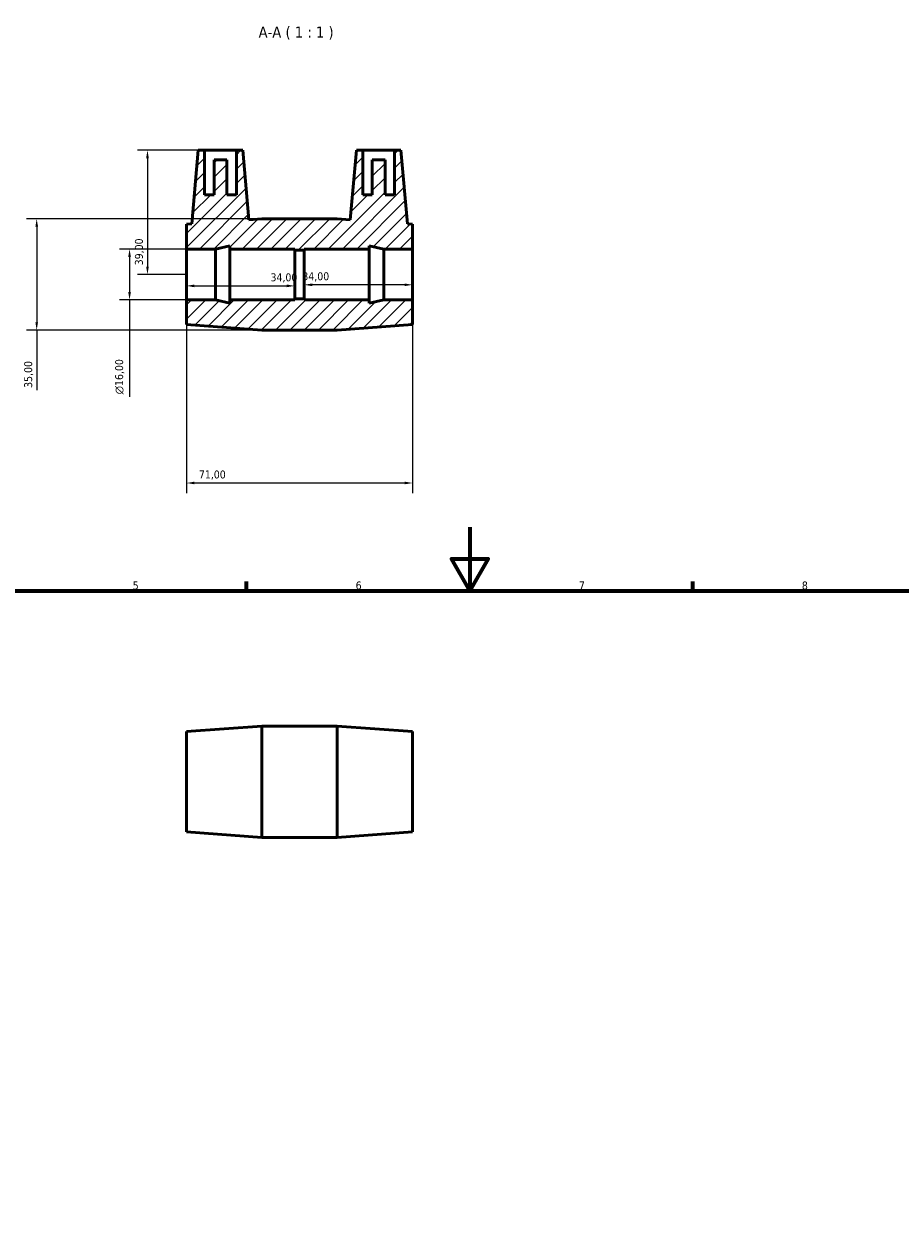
# Model space of a CAD drawing. Header units: millimetres. Extents: x 0 to 895, y 0 to 752.
# Tile 4 of 5: x 280 to 556, y 379 to 752. Entities that reach past the tile are written whole.
import ezdxf

# ---------------------------------------------------------------- set-up
doc = ezdxf.new("R2010")
doc.units = ezdxf.units.MM
for name, color, linetype, lineweight in [('Border (ISO)', 7, 'Continuous', 70), ('Dimension (ISO)', 7, 'Continuous', 25), ('Hatch (ISO)', 7, 'Continuous', 18), ('Symbol (ISO)', 7, 'Continuous', 25), ('Visible (ISO)', 7, 'Continuous', 50)]:
    doc.layers.add(name, color=color, linetype=linetype, lineweight=lineweight)
doc.styles.add('Label Text (ISO)', font='tahoma.ttf')
doc.styles.add('Note Text (ISO)', font='tahoma.ttf')
doc.dimstyles.new('Default (ISO)', dxfattribs={"dimtxt": 2.5, "dimasz": 2.5, "dimexe": 3.175, "dimexo": 0, "dimgap": 0.762, "dimtad": 1, "dimrnd": 1e-08, "dimzin": 0, "dimtxsty": 'Note Text (ISO)', "dimcen": 0.09, "dimdle": 10, "dimclrd": 256, "dimclre": 256, "dimclrt": 232, "dimazin": 0, "dimtfac": 1.40208, "dimtmove": 0, "dimatfit": 3, "dimfxl": 1, "dimtolj": 1, "dimtzin": 0, "dimlwd": -1, "dimlwe": -1, "dimarcsym": 0})

# ---------------------------------------------------------------- blocks, each defined once
blk = doc.blocks.new('Borders Default Border')
at = {"layer": 'Border (ISO)'}
for p, q in [((350.42, 574), (350.42, 576.9)), ((490.58, 574), (490.58, 576.9))]:
    blk.add_line(p, q, dxfattribs=at)
at = {"layer": 'Border (ISO)', "flags": 128}
for points in [[(420.5, 594), (420.5, 574), (414.73, 584), (426.27, 584), (420.5, 574)], [(20, 20), (20, 574), (821, 574), (821, 20), (20, 20)]]:
    blk.add_lwpolyline(points, dxfattribs=at)
at = {"layer": 'Border (ISO)', "color": 232, "true_color": 0xca0064, "char_height": 2.5, "attachment_point": 7, "style": 'Note Text (ISO)'}
for s, insert in [('5', (314.64, 574.35)), ('6', (384.66, 574.35)), ('7', (454.77, 574.4)), ('8', (524.81, 574.34))]:
    blk.add_mtext(s, dxfattribs=dict(at, insert=insert))
blk = doc.blocks.new('*D7')
at = {"layer": 'Defpoints', "color": 0, "transparency": 16777216}
for p in [(331.53, 681.33), (313.64, 665.33), (331.53, 665.33)]:
    blk.add_point(p, dxfattribs=at)
at = {"layer": 'Dimension (ISO)', "transparency": 16777216}
for p, q in [((331.53, 681.33), (310.47, 681.33)), ((313.64, 678.83), (313.64, 667.83)), ((331.53, 665.33), (310.47, 665.33)), ((313.64, 665.33), (313.64, 634.95))]:
    blk.add_line(p, q, dxfattribs=at)
for points in [[(313.23, 678.83), (314.06, 678.83), (313.64, 681.33)], [(313.23, 667.83), (314.06, 667.83), (313.64, 665.33)]]:
    blk.add_solid(points, dxfattribs=at)
at = {"layer": 'Dimension (ISO)', "color": 232, "true_color": 0xca0064, "transparency": 16777216, "insert": (309.12, 635.71), "char_height": 2.5, "attachment_point": 1, "rotation": 90, "style": 'Note Text (ISO)'}
blk.add_mtext('\\A1;\\fAIGDT|b0|i0;\\H2.5000;\\ln\\fTahoma|b0|i0;\\H2.5000;16,00', dxfattribs=at)
blk = doc.blocks.new('*D8')
at = {"layer": 'Defpoints', "color": 0, "transparency": 16777216}
for p in [(355.2, 690.83), (284.48, 655.83), (355.2, 655.83)]:
    blk.add_point(p, dxfattribs=at)
at = {"layer": 'Dimension (ISO)', "transparency": 16777216}
for p, q in [((355.2, 690.83), (281.31, 690.83)), ((284.48, 688.33), (284.48, 658.33)), ((355.2, 655.83), (281.31, 655.83)), ((284.48, 655.83), (284.48, 636.95))]:
    blk.add_line(p, q, dxfattribs=at)
for points in [[(284.07, 688.33), (284.9, 688.33), (284.48, 690.83)], [(284.07, 658.33), (284.9, 658.33), (284.48, 655.83)]]:
    blk.add_solid(points, dxfattribs=at)
at = {"layer": 'Dimension (ISO)', "color": 232, "true_color": 0xca0064, "transparency": 16777216, "insert": (280.55, 637.71), "char_height": 2.5, "attachment_point": 1, "rotation": 90, "style": 'Note Text (ISO)'}
blk.add_mtext('\\A1;35,00', dxfattribs=at)
blk = doc.blocks.new('*D9')
at = {"layer": 'Defpoints', "color": 0, "transparency": 16777216}
for p in [(331.53, 673.33), (365.53, 673.33), (365.53, 669.75)]:
    blk.add_point(p, dxfattribs=at)
at = {"layer": 'Dimension (ISO)', "transparency": 16777216}
blk.add_line((334.03, 669.75), (363.03, 669.75), dxfattribs=at)
for points in [[(334.03, 670.17), (334.03, 669.33), (331.53, 669.75)], [(363.03, 670.17), (363.03, 669.33), (365.53, 669.75)]]:
    blk.add_solid(points, dxfattribs=at)
at = {"layer": 'Dimension (ISO)', "color": 232, "true_color": 0xca0064, "transparency": 16777216, "insert": (357.91, 673.69), "char_height": 2.5, "attachment_point": 1, "style": 'Note Text (ISO)'}
blk.add_mtext('\\A1;34,00', dxfattribs=at)
blk = doc.blocks.new('*D10')
at = {"layer": 'Defpoints', "color": 0, "transparency": 16777216}
for p in [(337.18, 712.33), (319.27, 673.33), (331.53, 673.33)]:
    blk.add_point(p, dxfattribs=at)
at = {"layer": 'Dimension (ISO)', "transparency": 16777216}
for p, q in [((337.18, 712.33), (316.09, 712.33)), ((319.27, 709.83), (319.27, 675.83)), ((331.53, 673.33), (316.09, 673.33))]:
    blk.add_line(p, q, dxfattribs=at)
for points in [[(318.85, 709.83), (319.69, 709.83), (319.27, 712.33)], [(318.85, 675.83), (319.69, 675.83), (319.27, 673.33)]]:
    blk.add_solid(points, dxfattribs=at)
at = {"layer": 'Dimension (ISO)', "color": 232, "true_color": 0xca0064, "transparency": 16777216, "insert": (315.33, 676.21), "char_height": 2.5, "attachment_point": 1, "rotation": 90, "style": 'Note Text (ISO)'}
blk.add_mtext('\\A1;39,00', dxfattribs=at)
blk = doc.blocks.new('*D11')
at = {"layer": 'Defpoints', "color": 0, "transparency": 16777216}
for p in [(331.53, 665.33), (402.53, 665.33), (331.53, 607.83)]:
    blk.add_point(p, dxfattribs=at)
at = {"layer": 'Dimension (ISO)', "transparency": 16777216}
for p, q in [((331.53, 665.33), (331.53, 604.66)), ((402.53, 665.33), (402.53, 604.66)), ((400.03, 607.83), (334.03, 607.83))]:
    blk.add_line(p, q, dxfattribs=at)
for points in [[(334.03, 608.25), (334.03, 607.42), (331.53, 607.83)], [(400.03, 608.25), (400.03, 607.42), (402.53, 607.83)]]:
    blk.add_solid(points, dxfattribs=at)
at = {"layer": 'Dimension (ISO)', "color": 232, "true_color": 0xca0064, "transparency": 16777216, "insert": (335.41, 611.77), "char_height": 2.5, "attachment_point": 1, "style": 'Note Text (ISO)'}
blk.add_mtext('\\A1;71,00', dxfattribs=at)
blk = doc.blocks.new('*D12')
at = {"layer": 'Defpoints', "color": 0, "transparency": 16777216}
for p in [(368.53, 673.33), (402.53, 673.33), (368.53, 670.09)]:
    blk.add_point(p, dxfattribs=at)
at = {"layer": 'Dimension (ISO)', "transparency": 16777216}
blk.add_line((400.03, 670.09), (371.03, 670.09), dxfattribs=at)
for points in [[(371.03, 670.51), (371.03, 669.67), (368.53, 670.09)], [(400.03, 670.51), (400.03, 669.67), (402.53, 670.09)]]:
    blk.add_solid(points, dxfattribs=at)
at = {"layer": 'Dimension (ISO)', "color": 232, "true_color": 0xca0064, "transparency": 16777216, "insert": (367.91, 674.02), "char_height": 2.5, "attachment_point": 1, "style": 'Note Text (ISO)'}
blk.add_mtext('\\A1;34,00', dxfattribs=at)

msp = doc.modelspace()

# ---------------------------------------------------------------- hatches: boundary and pattern name
at = {"layer": 'Hatch (ISO)'}
h = msp.add_hatch(dxfattribs=at)
h.set_pattern_fill('ANSI31', color=256, scale=25.4, style=0)
h.set_pattern_definition([(45, (0, 0), (-2.245064, 2.245064), [])])
h.paths.add_polyline_path([(378.865, 690.834), (355.198, 690.834), (351.089, 690.53), (349.181, 712.334), (347.181, 712.334), (347.181, 698.334), (344.181, 698.334), (344.181, 709.334), (340.181, 709.334), (340.181, 698.334), (337.181, 698.334), (337.181, 712.334), (335.181, 712.334), (333.158, 689.205), (331.531, 689.084), (331.531, 681.334), (340.598, 681.334), (345.131, 682.298), (345.131, 681.334), (365.531, 681.334), (365.531, 680.934), (368.531, 680.934), (368.531, 681.334), (388.931, 681.334), (388.931, 682.298), (393.465, 681.334), (402.531, 681.334), (402.531, 689.084), (400.905, 689.205), (398.881, 712.334), (396.881, 712.334), (396.881, 698.334), (393.881, 698.334), (393.881, 709.334), (389.881, 709.334), (389.881, 698.334), (386.881, 698.334), (386.881, 712.334), (384.881, 712.334), (382.974, 690.53)])
h.paths.add_polyline_path([(355.198, 655.834), (378.865, 655.834), (402.531, 657.584), (402.531, 665.334), (393.465, 665.334), (388.931, 664.371), (388.931, 665.334), (368.531, 665.334), (368.531, 665.734), (365.531, 665.734), (365.531, 665.334), (345.131, 665.334), (345.131, 664.371), (340.598, 665.334), (331.531, 665.334), (331.531, 657.584)])

# ---------------------------------------------------------------- linework, layer by layer
at = {"layer": 'Visible (ISO)'}
for p, q in [((335.181, 712.334), (333.158, 689.205)), ((337.181, 712.334), (335.181, 712.334)), ((337.181, 698.334), (337.181, 712.334)), ((337.181, 712.334), (347.181, 712.334)), ((344.181, 709.334), (340.181, 709.334)), ((340.181, 709.334), (340.181, 698.334)), ((344.181, 698.334), (344.181, 709.334)), ((349.181, 712.334), (347.181, 712.334)), ((347.181, 712.334), (347.181, 698.334)), ((351.089, 690.53), (349.181, 712.334)), ((384.881, 712.334), (382.974, 690.53)), ((386.881, 712.334), (384.881, 712.334)), ((386.881, 698.334), (386.881, 712.334)), ((386.881, 712.334), (396.881, 712.334)), ((393.881, 709.334), (389.881, 709.334)), ((389.881, 709.334), (389.881, 698.334)), ((393.881, 698.334), (393.881, 709.334)), ((398.881, 712.334), (396.881, 712.334)), ((396.881, 712.334), (396.881, 698.334)), ((400.905, 689.205), (398.881, 712.334)), ((340.181, 698.334), (337.181, 698.334)), ((347.181, 698.334), (344.181, 698.334)), ((389.881, 698.334), (386.881, 698.334)), ((396.881, 698.334), (393.881, 698.334)), ((355.198, 690.834), (351.089, 690.53)), ((378.865, 690.834), (355.198, 690.834)), ((382.974, 690.53), (378.865, 690.834)), ((333.158, 689.205), (331.531, 689.084)), ((331.531, 689.084), (331.531, 681.334)), ((402.531, 689.084), (400.905, 689.205)), ((402.531, 681.334), (402.531, 689.084)), ((331.531, 681.334), (340.598, 681.334)), ((331.531, 665.334), (331.531, 681.334)), ((340.598, 681.334), (345.131, 682.298)), ((340.598, 665.334), (340.598, 681.334)), ((345.131, 682.298), (345.131, 681.334)), ((345.131, 681.334), (365.531, 681.334)), ((345.131, 665.334), (345.131, 681.334)), ((365.531, 681.334), (365.531, 680.934)), ((365.531, 680.934), (368.531, 680.934)), ((365.531, 665.734), (365.531, 680.934)), ((368.531, 680.934), (368.531, 681.334)), ((368.531, 681.334), (388.931, 681.334)), ((368.531, 665.734), (368.531, 680.934)), ((388.931, 681.334), (388.931, 682.298)), ((388.931, 682.298), (393.465, 681.334)), ((388.931, 665.334), (388.931, 681.334)), ((393.465, 681.334), (402.531, 681.334)), ((393.465, 665.334), (393.465, 681.334)), ((402.531, 665.334), (402.531, 681.334)), ((340.598, 665.334), (331.531, 665.334)), ((331.531, 665.334), (331.531, 657.584)), ((345.131, 664.371), (340.598, 665.334)), ((365.531, 665.334), (345.131, 665.334)), ((345.131, 665.334), (345.131, 664.371)), ((368.531, 665.734), (365.531, 665.734)), ((365.531, 665.734), (365.531, 665.334)), ((368.531, 665.334), (368.531, 665.734)), ((388.931, 665.334), (368.531, 665.334)), ((393.465, 665.334), (388.931, 664.371)), ((388.931, 664.371), (388.931, 665.334)), ((402.531, 665.334), (393.465, 665.334)), ((402.531, 657.584), (402.531, 665.334)), ((331.531, 657.584), (355.198, 655.834)), ((378.865, 655.834), (402.531, 657.584)), ((355.198, 655.834), (378.865, 655.834)), ((331.531, 529.732), (355.198, 531.482)), ((355.198, 496.482), (355.198, 531.482)), ((355.198, 531.482), (378.865, 531.482)), ((378.865, 496.482), (378.865, 531.482)), ((402.531, 529.732), (378.865, 531.482)), ((331.531, 498.232), (331.531, 529.732)), ((402.531, 498.232), (402.531, 529.732)), ((331.531, 498.232), (355.198, 496.482)), ((402.531, 498.232), (378.865, 496.482)), ((355.198, 496.482), (378.865, 496.482))]:
    msp.add_line(p, q, dxfattribs=at)

# ---------------------------------------------------------------- block references
msp.add_blockref('Borders Default Border', (0, 0))

# ---------------------------------------------------------------- texts
at = {"layer": 'Symbol (ISO)', "insert": (354.169, 747.084), "char_height": 3.5, "attachment_point": 7, "style": 'Label Text (ISO)'}
msp.add_mtext('A-A ( 1 : 1 )', dxfattribs=at)

# ---------------------------------------------------------------- dimensions: what is measured, and where the dimension line sits
at = {"layer": 'Dimension (ISO)'}
for base, p1, p2, angle, override, picture, middle in [((319.269, 673.334), (337.181, 712.334), (331.531, 673.334), 90, {"dimdec": 2, "dimtp": 0, "dimtm": 0, "dimtdec": 2, "dimtofl": 0, "dimatfit": 1}, '*D10', (319.269, 680.334)), ((284.482, 655.834), (355.198, 690.834), (355.198, 655.834), 90, {"dimdec": 2, "dimtp": 0, "dimtm": 0, "dimtdec": 2, "dimtofl": 0, "dimatfit": 2}, '*D8', (284.482, 641.834)), ((365.531, 669.75), (331.531, 673.334), (365.531, 673.334), 180, {"dimdec": 2, "dimse1": 1, "dimse2": 1, "dimtp": 0, "dimtm": 0, "dimtdec": 2, "dimtofl": 0, "dimatfit": 1}, '*D9', (362.031, 669.75)), ((368.531, 670.089), (402.531, 673.334), (368.531, 673.334), 180, {"dimdec": 2, "dimse1": 1, "dimse2": 1, "dimtp": 0, "dimtm": 0, "dimtdec": 2, "dimtofl": 0, "dimatfit": 1}, '*D12', (372.031, 670.089)), ((331.531, 607.834), (402.531, 665.334), (331.531, 665.334), 180, {"dimdec": 2, "dimtp": 0, "dimtm": 0, "dimtdec": 2, "dimtofl": 0, "dimatfit": 1}, '*D11', (339.531, 607.834))]:
    dim = msp.add_linear_dim(base=base, p1=p1, p2=p2, angle=angle, dimstyle='Default (ISO)', override=override, dxfattribs=at)
    dim.commit()
    dim.dimension.update_dxf_attribs({"geometry": picture, "text_midpoint": middle, "dimtype": 160})
dim = msp.add_linear_dim(base=(313.645, 665.334), p1=(331.531, 681.334), p2=(331.531, 665.334), angle=90, text='\\fAIGDT|b0|i0;\\H2.5000;\\ln\\fTahoma|b0|i0;\\H2.5000;<>', dimstyle='Default (ISO)', override={"dimdec": 2, "dimtp": 0, "dimtm": 0, "dimtdec": 2, "dimtofl": 0, "dimatfit": 2}, dxfattribs=at)
dim.commit()
dim.dimension.update_dxf_attribs({"geometry": '*D7', "text_midpoint": (313.645, 641.266), "dimtype": 160})

doc.saveas('drawing.dxf')
